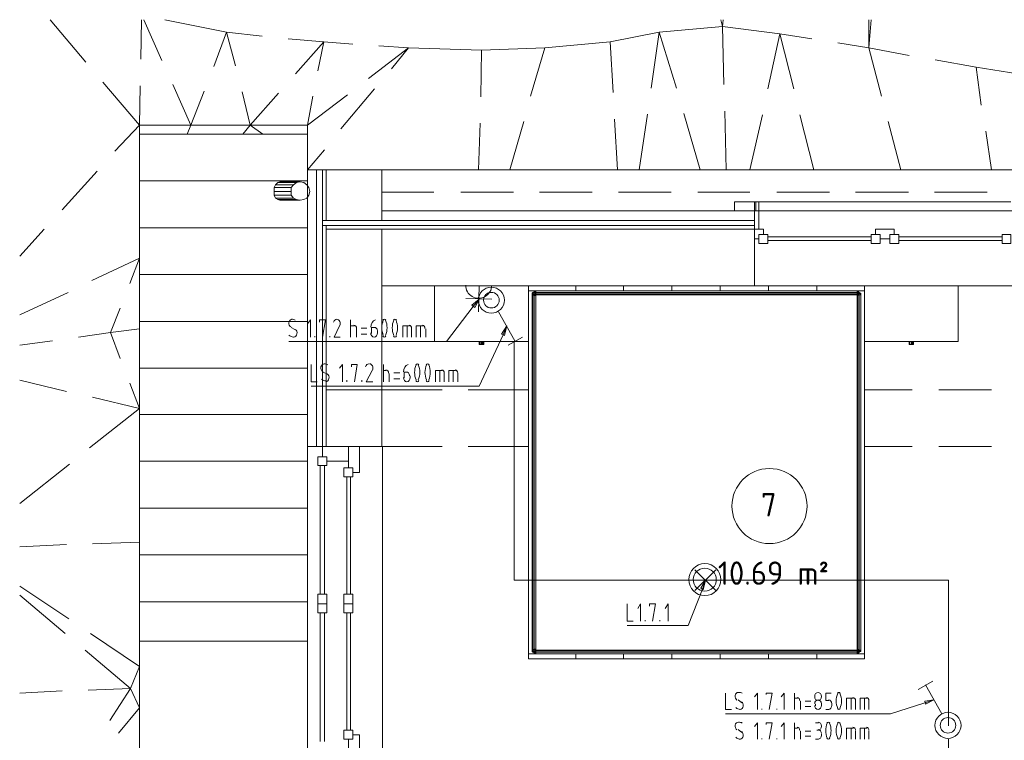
# Model space of a CAD drawing. Header units: millimetres. Extents: x 413 to 305578, y 115 to 38116.
# Tile 88 of 194: x 54326 to 59593, y 15700 to 19557. Entities that reach past the tile are written whole.
import ezdxf

# ---------------------------------------------------------------- set-up
doc = ezdxf.new("R2010")
doc.units = ezdxf.units.MM
for name, color, linetype in [('PDF _0', 1, 'Continuous'), ('PDF _PD-Socket', 1, 'Continuous'), ('PDF _PD-Socket Text', 1, 'Continuous'), ('PDF _Текст', 7, 'Continuous'), ('PDF$_59-60$-$Floor$Plan$-$В_Этаж$01_Сводный$A-AREA-IDEN', 2, 'Continuous')]:
    doc.layers.add(name, color=color, linetype=linetype)
for name, color, linetype, true_color in [('PDF _PD-Lighting', 7, 'Continuous', 0xb80000), ('PDF _PD-Lighting Text', 7, 'Continuous', 0xb80000), ('PDF _PD-Switches', 7, 'Continuous', 0x37dd00), ('PDF$_V$line_ifc_RVT-1-В_Этаж$01_Сводный$A-COLS', 7, 'Continuous', 0xdcdcdc), ('PDF$_V$line_ifc_RVT-1-В_Этаж$01_Сводный$A-DETL-MBND', 7, 'Continuous', 0xbababa), ('PDF$_V$line_ifc_RVT-1-В_Этаж$01_Сводный$A-GENM', 7, 'Continuous', 0xdd6e6e), ('PDF$_V$line_ifc_RVT-1-В_Этаж$01_Сводный$A-GLAZ', 7, 'Continuous', 0xdddd6e), ('PDF$_V$line_ifc_RVT-1-В_Этаж$01_Сводный$A-PART', 7, 'Continuous', 0xdcdcdc), ('PDF$_V$line_ifc_RVT-1-В_Этаж$01_Сводный$A-WALL', 7, 'Continuous', 0xdcdcdc), ('PDF$_V$line_ifc_RVT-1-В_Этаж$01_Сводный$I-FURN', 7, 'Continuous', 0xbababa), ('PDF$_V$line_ifc_RVT-1-В_Этаж$01_Сводный$Q-SPCQ', 7, 'Continuous', 0xbababa), ('PDF$_V$line_ifc_RVT-1-В_Этаж$01_Сводный$S-STRS', 7, 'Continuous', 0xbababa)]:
    doc.layers.add(name, color=color, linetype=linetype, true_color=true_color)
doc.styles.add('PDF GOST Common', font='GOST_Common.ttf')

msp = doc.modelspace()

# ---------------------------------------------------------------- linework, layer by layer
at = {"layer": 'PDF _0', "lineweight": 0}
msp.add_lwpolyline([(56752.6, 18021.3), (56609.4, 17834.3), (56510, 17834.3), (55766.2, 17834.3)], dxfattribs=at)
at = {"layer": 'PDF _0', "color": 82, "lineweight": 0, "true_color": 0x37dd00}
for points in [[(56911.7, 17870.1), (56784.4, 17595.7), (56681, 17595.7), (55885.5, 17595.7)], [(59166.9, 15901.3), (58984, 15841.6), (58884.5, 15841.6), (58101, 15841.6)]]:
    msp.add_lwpolyline(points, dxfattribs=at)
at = {"layer": 'PDF _0', "color": 12, "lineweight": 0, "true_color": 0xb80000}
msp.add_lwpolyline([(57977.7, 16509.8), (57902.1, 16314.9), (57802.7, 16314.9), (57575.9, 16314.9)], dxfattribs=at)
at = {"layer": 'PDF _PD-Lighting', "lineweight": 0}
for points in [[(59294.2, 15778), (59294.2, 16557.6), (57993.6, 16557.6), (56971.4, 16557.6), (56971.4, 17834.3)], [(57937.9, 16501.9), (58049.3, 16613.3)], [(57937.9, 16613.3), (58049.3, 16501.9)]]:
    msp.add_lwpolyline(points, dxfattribs=at)
for radius in [85.5, 61.7]:
    msp.add_circle((57990.6, 16560.2), radius, dxfattribs=at)
at = {"layer": 'PDF _PD-Lighting Text', "lineweight": 0}
msp.add_lwpolyline([(57969.7, 16513.8), (57993.6, 16557.6), (57981.6, 16505.9)], close=True, dxfattribs=at)
for points in [[(57993.6, 16557.6), (57977.7, 16509.8)], [(57575.9, 16430.3), (57575.9, 16338.8), (57607.8, 16338.8)], [(57647.5, 16338.8), (57647.5, 16430.3), (57631.6, 16406.4)], [(57711.2, 16338.8), (57727.1, 16430.3), (57695.3, 16430.3), (57695.3, 16418.4)], [(57794.7, 16338.8), (57794.7, 16430.3), (57778.8, 16406.4)], [(57671.4, 16338.8), (57671.4, 16342.8)], [(57751, 16338.8), (57751, 16342.8)]]:
    msp.add_lwpolyline(points, dxfattribs=at)
at = {"layer": 'PDF _PD-Socket', "lineweight": 0}
for points in [[(56712.8, 18132.6), (56856, 18132.6)], [(56784.4, 18132.6), (56780.5, 17993.4)], [(56712.8, 18065), (56852, 18061)], [(59294.2, 15567.2), (59294.2, 15706.4)]]:
    msp.add_lwpolyline(points, dxfattribs=at)
msp.add_arc((56781.4, 18135.4), 69.6, 179.5264, 359.5264, dxfattribs=at)
at = {"layer": 'PDF _PD-Socket Text', "lineweight": 0}
msp.add_lwpolyline([(56744.7, 18029.2), (56784.4, 18061), (56760.6, 18017.3)], close=True, dxfattribs=at)
for points in [[(56784.4, 18061), (56752.6, 18021.3)], [(55778.1, 17909.9), (55798, 17898)], [(55881.5, 17858.2), (55881.5, 17949.7), (55865.6, 17929.8)], [(55945.2, 17858.2), (55961.1, 17949.7), (55929.3, 17949.7), (55929.3, 17937.7)], [(56036.7, 17917.9), (56008.8, 17858.2), (56040.6, 17858.2)], [(56096.3, 17858.2), (56096.3, 17949.7)], [(56096.3, 17917.9), (56116.2, 17917.9)], [(56183.8, 17905.9), (56152, 17905.9)], [(56223.6, 17909.9), (56207.7, 17909.9), (56207.7, 17878.1)], [(56374.8, 17858.2), (56374.8, 17917.9), (56410.5, 17917.9)], [(56398.6, 17858.2), (56398.6, 17917.9)], [(56446.3, 17858.2), (56446.3, 17917.9), (56482.1, 17917.9)], [(56470.2, 17858.2), (56470.2, 17917.9)], [(55905.4, 17858.2), (55905.4, 17862.2)], [(55985, 17858.2), (55985, 17862.2)], [(56128.2, 17901.9), (56128.2, 17858.2)], [(56152, 17874.1), (56183.8, 17874.1)], [(56239.5, 17878.1), (56239.5, 17890)], [(56422.5, 17901.9), (56422.5, 17858.2)], [(56498.1, 17901.9), (56498.1, 17858.2)], [(58168.6, 15758.1), (58188.5, 15742.2)], [(58272, 15706.4), (58272, 15793.9), (58256.1, 15774)], [(58335.6, 15706.4), (58351.5, 15793.9), (58319.7, 15793.9), (58319.7, 15785.9)], [(58415.2, 15706.4), (58415.2, 15793.9), (58399.3, 15774)], [(58470.9, 15706.4), (58470.9, 15793.9)], [(58470.9, 15766.1), (58486.8, 15766.1)], [(58502.7, 15750.1), (58502.7, 15706.4)], [(58558.4, 15750.1), (58526.6, 15750.1)], [(58582.2, 15793.9), (58598.1, 15793.9)], [(58598.1, 15754.1), (58590.2, 15754.1)], [(58749.3, 15706.4), (58749.3, 15766.1), (58785.1, 15766.1)], [(58773.2, 15706.4), (58773.2, 15766.1)], [(58797, 15750.1), (58797, 15706.4)], [(58820.9, 15706.4), (58820.9, 15766.1), (58856.7, 15766.1)], [(58844.7, 15706.4), (58844.7, 15766.1)], [(58868.6, 15750.1), (58868.6, 15706.4)], [(58295.9, 15706.4), (58295.9, 15710.4)], [(58375.4, 15706.4), (58375.4, 15710.4)], [(58526.6, 15722.3), (58558.4, 15722.3)], [(58598.1, 15706.4), (58582.2, 15706.4)], [(58614.1, 15734.2), (58614.1, 15726.3)]]:
    msp.add_lwpolyline(points, dxfattribs=at)
for centre, radius, start, end in [((55779.9, 17910.4), 43.3, 61.8524, 89.0764), ((56014.5, 17931.8), 26.1, 333.618, 24.0408), ((56372.1, 17907.9), 108.7, 158.1088, 201.8912), ((56182.5, 17907.9), 108.7, 338.1088, 21.8912), ((56427.7, 17907.9), 108.7, 158.1088, 201.8912), ((56238.2, 17907.9), 108.7, 338.1088, 21.8912), ((58170.4, 15754.6), 43.3, 61.8485, 89.0803), ((58746.6, 15752.1), 108.7, 158.1093, 201.8907), ((58557.1, 15752.1), 108.7, 338.1093, 21.8907), ((58802.3, 15752.1), 108.7, 158.1093, 201.8907), ((58612.8, 15752.1), 108.7, 338.1093, 21.8907)]:
    msp.add_arc(centre, radius, start, end, dxfattribs=at)
for points in [[(55766.7, 17936.8), (55764.8, 17927), (55768.6, 17916.8), (55776, 17912.3)], [(55784, 17953.7), (55775.8, 17953.6), (55768.6, 17946.7), (55766.7, 17936.8)], [(56022.9, 17953.7), (56014.8, 17953.7), (56007.7, 17947.2), (56005.5, 17937.7)], [(56038.4, 17942.4), (56035.2, 17949.4), (56029.2, 17953.7), (56022.7, 17953.7)], [(56128.2, 17903.9), (56128.2, 17913.8), (56121.9, 17921.8), (56114.2, 17921.8)], [(56228.7, 17950.9), (56214.5, 17944.8), (56204.7, 17929), (56203.8, 17910.7)], [(56235.4, 17904.7), (56232.4, 17908.6), (56228, 17910.5), (56223.7, 17909.7)], [(56277.3, 17953.7), (56274.2, 17953.7), (56271.2, 17951.6), (56269.3, 17948)], [(56285.3, 17948), (56283.4, 17951.6), (56280.5, 17953.7), (56277.3, 17953.7)], [(56333, 17953.7), (56329.8, 17953.7), (56326.9, 17951.6), (56325, 17948)], [(56341, 17948), (56339.1, 17951.6), (56336.1, 17953.7), (56333, 17953.7)], [(56422.5, 17903.9), (56422.5, 17913.8), (56416.2, 17921.8), (56408.6, 17921.8)], [(56494.1, 17903.9), (56494.1, 17913.8), (56487.8, 17921.8), (56480.2, 17921.8)], [(55766.1, 17868.4), (55773.2, 17862.2), (55781.6, 17858.7), (55790.2, 17858.2)], [(55792.1, 17858.2), (55800.4, 17858.2), (55807.6, 17865.2), (55809.5, 17875)], [(55809.5, 17875), (55811.4, 17884.9), (55807.5, 17895), (55800.2, 17899.6)], [(56203.7, 17880.1), (56203.7, 17868), (56211.7, 17858.2), (56221.6, 17858.2)], [(56221.6, 17858.2), (56231.5, 17858.2), (56239.5, 17868), (56239.5, 17880.1)], [(56239.4, 17889.6), (56240, 17895.1), (56238.5, 17900.7), (56235.4, 17904.7)], [(56269.3, 17863.8), (56271.2, 17860.3), (56274.2, 17858.2), (56277.3, 17858.2)], [(56277.3, 17858.2), (56280.5, 17858.2), (56283.4, 17860.3), (56285.3, 17863.8)], [(56325, 17863.8), (56326.9, 17860.3), (56329.8, 17858.2), (56333, 17858.2)], [(56333, 17858.2), (56336.1, 17858.2), (56339.1, 17860.3), (56341, 17863.8)], [(58153.2, 15781), (58151.2, 15771.2), (58155.1, 15761.1), (58162.5, 15756.5)], [(58170.5, 15797.9), (58162.2, 15797.8), (58155.1, 15790.9), (58153.2, 15781)], [(58195.9, 15723.2), (58197.8, 15733.1), (58194, 15743.2), (58186.6, 15747.8)], [(58498.7, 15752.1), (58498.7, 15762), (58492.5, 15770), (58484.8, 15770)], [(58614.1, 15776), (58614.1, 15788.1), (58606, 15797.9), (58596.2, 15797.9)], [(58596.2, 15754.1), (58606, 15754.1), (58614.1, 15763.9), (58614.1, 15776)], [(58614.1, 15736.2), (58614.1, 15748.3), (58606, 15758.1), (58596.2, 15758.1)], [(58651.8, 15797.9), (58648.7, 15797.9), (58645.7, 15795.8), (58643.9, 15792.2)], [(58659.8, 15792.2), (58658, 15795.8), (58655, 15797.9), (58651.8, 15797.9)], [(58707.5, 15797.9), (58704.4, 15797.9), (58701.4, 15795.8), (58699.5, 15792.2)], [(58715.5, 15792.2), (58713.6, 15795.8), (58710.7, 15797.9), (58707.5, 15797.9)], [(58797, 15752.1), (58797, 15762), (58790.8, 15770), (58783.1, 15770)], [(58868.6, 15752.1), (58868.6, 15762), (58862.4, 15770), (58854.7, 15770)], [(58156.6, 15716.6), (58163.7, 15710.4), (58172, 15706.9), (58180.7, 15706.4)], [(58178.6, 15706.4), (58186.9, 15706.4), (58194, 15713.4), (58195.9, 15723.2)], [(58596.2, 15706.4), (58606, 15706.4), (58614.1, 15716.2), (58614.1, 15728.3)], [(58643.9, 15712), (58645.7, 15708.5), (58648.7, 15706.4), (58651.8, 15706.4)], [(58651.8, 15706.4), (58655, 15706.4), (58658, 15708.5), (58659.8, 15712)], [(58699.5, 15712), (58701.4, 15708.5), (58704.4, 15706.4), (58707.5, 15706.4)], [(58707.5, 15706.4), (58710.7, 15706.4), (58713.6, 15708.5), (58715.5, 15712)]]:
    msp.add_open_spline(points, degree=3, dxfattribs=at)
at = {"layer": 'PDF _PD-Switches', "lineweight": 0}
for points in [[(56887.8, 17993.4), (56975.3, 17838.3)], [(56931.6, 17917.9), (56911.7, 17870.1)], [(56939.6, 17814.4), (57015.1, 17858.2)], [(55885.5, 17711), (55885.5, 17619.5), (55917.3, 17619.5)], [(56052.6, 17619.5), (56052.6, 17711), (56036.7, 17691.1)], [(56116.2, 17619.5), (56132.1, 17711), (56100.3, 17711), (56100.3, 17699.1)], [(56271.3, 17619.5), (56271.3, 17711)], [(55949.2, 17671.3), (55973, 17659.3)], [(56211.7, 17679.2), (56179.9, 17619.5), (56215.7, 17619.5)], [(56271.3, 17679.2), (56287.2, 17679.2)], [(56303.2, 17663.3), (56303.2, 17619.5)], [(56358.8, 17667.3), (56327, 17667.3)], [(56398.6, 17671.3), (56382.7, 17671.3), (56382.7, 17639.4)], [(56414.5, 17639.4), (56414.5, 17651.4)], [(56549.8, 17619.5), (56549.8, 17679.2), (56585.6, 17679.2)], [(56573.6, 17619.5), (56573.6, 17679.2)], [(56597.5, 17663.3), (56597.5, 17619.5)], [(56621.4, 17619.5), (56621.4, 17679.2), (56657.2, 17679.2)], [(56645.2, 17619.5), (56645.2, 17679.2)], [(56669.1, 17663.3), (56669.1, 17619.5)], [(56076.4, 17619.5), (56076.4, 17627.5)], [(56156, 17619.5), (56156, 17627.5)], [(56327, 17635.5), (56358.8, 17635.5)], [(59210.7, 16016.6), (59131.1, 15972.9)], [(59258.4, 15841.6), (59170.9, 15996.7)], [(58101, 15953), (58101, 15865.5), (58132.8, 15865.5)], [(58168.6, 15917.2), (58188.5, 15901.3)], [(58272, 15865.5), (58272, 15953), (58256.1, 15933.1)], [(58335.6, 15865.5), (58351.5, 15953), (58319.7, 15953), (58319.7, 15945)], [(58415.2, 15865.5), (58415.2, 15953), (58399.3, 15933.1)], [(58470.9, 15865.5), (58470.9, 15953)], [(58470.9, 15925.2), (58486.8, 15925.2)], [(58502.7, 15909.2), (58502.7, 15865.5)], [(58558.4, 15909.2), (58526.6, 15909.2)], [(58653.8, 15913.2), (58637.9, 15913.2), (58637.9, 15953), (58665.8, 15953)], [(58749.3, 15865.5), (58749.3, 15925.2), (58785.1, 15925.2)], [(58773.2, 15865.5), (58773.2, 15925.2)], [(58797, 15909.2), (58797, 15865.5)], [(58820.9, 15865.5), (58820.9, 15925.2), (58856.7, 15925.2)], [(58844.7, 15865.5), (58844.7, 15925.2)], [(58868.6, 15909.2), (58868.6, 15865.5)], [(59214.7, 15917.2), (59166.9, 15901.3)], [(58295.9, 15865.5), (58295.9, 15869.5)], [(58375.4, 15865.5), (58375.4, 15869.5)], [(58526.6, 15881.4), (58558.4, 15881.4)], [(58582.2, 15885.4), (58582.2, 15893.3)], [(58614.1, 15893.3), (58614.1, 15885.4)], [(58637.9, 15865.5), (58653.8, 15865.5)], [(58669.7, 15885.4), (58669.7, 15893.3)]]:
    msp.add_lwpolyline(points, dxfattribs=at)
for points in [[(56903.8, 17874.1), (56931.6, 17917.9), (56919.7, 17866.1)], [(59166.9, 15909.2), (59214.7, 15917.2), (59170.9, 15893.3)]]:
    msp.add_lwpolyline(points, close=True, dxfattribs=at)
for centre, radius in [((56849, 18055.8), 69.6), ((56849, 18055.8), 41.8), ((59291.3, 15780.6), 69.6), ((59291.3, 15780.6), 41.8)]:
    msp.add_circle(centre, radius, dxfattribs=at)
for centre, radius, start, end in [((55954.9, 17671.7), 43.3, 61.8524, 89.0764), ((56189.5, 17693.1), 26.1, 333.618, 24.0408), ((56547.1, 17669.3), 108.7, 158.1088, 201.8912), ((56357.6, 17669.3), 108.7, 338.1088, 21.8912), ((56602.8, 17669.3), 108.7, 158.1088, 201.8912), ((56413.2, 17669.3), 108.7, 338.1088, 21.8912), ((58170.4, 15913.7), 43.3, 61.8485, 89.0803), ((58802.3, 15911.2), 108.7, 158.1093, 201.8907), ((58612.8, 15911.2), 108.7, 338.1093, 21.8907)]:
    msp.add_arc(centre, radius, start, end, dxfattribs=at)
for points in [[(55937.7, 17698.2), (55935.8, 17688.3), (55939.7, 17678.2), (55947, 17673.6)], [(55955.1, 17715), (55946.8, 17715), (55939.6, 17708), (55937.7, 17698.2)], [(56193.9, 17715), (56185.9, 17715.1), (56178.7, 17708.6), (56176.5, 17699.1)], [(56213.4, 17703.8), (56210.2, 17710.7), (56204.2, 17715), (56197.7, 17715)], [(56403.7, 17712.3), (56389.5, 17706.1), (56379.7, 17690.3), (56378.8, 17672.1)], [(56452.3, 17715), (56449.2, 17715), (56446.2, 17712.9), (56444.3, 17709.4)], [(56460.3, 17709.4), (56458.4, 17712.9), (56455.5, 17715), (56452.3, 17715)], [(56508, 17715), (56504.8, 17715), (56501.9, 17712.9), (56500, 17709.4)], [(56516, 17709.4), (56514.1, 17712.9), (56511.1, 17715), (56508, 17715)], [(55980.5, 17636.4), (55982.4, 17646.2), (55978.6, 17656.4), (55971.2, 17660.9)], [(56299.2, 17665.3), (56299.2, 17675.2), (56292.9, 17683.2), (56285.3, 17683.2)], [(56406.5, 17666), (56403.4, 17670), (56399.1, 17671.8), (56394.7, 17671.1)], [(56410.4, 17650.9), (56411, 17656.5), (56409.5, 17662.1), (56406.5, 17666)], [(56597.5, 17665.3), (56597.5, 17675.2), (56591.3, 17683.2), (56583.6, 17683.2)], [(56669.1, 17665.3), (56669.1, 17675.2), (56662.9, 17683.2), (56655.2, 17683.2)], [(55941.1, 17633.7), (55948.2, 17627.5), (55956.6, 17624), (55965.2, 17623.6)], [(55963.2, 17619.5), (55971.4, 17619.6), (55978.6, 17626.5), (55980.5, 17636.4)], [(56378.7, 17641.4), (56378.7, 17629.3), (56386.7, 17619.5), (56396.6, 17619.5)], [(56396.6, 17619.5), (56406.5, 17619.5), (56414.5, 17629.3), (56414.5, 17641.4)], [(56444.3, 17625.2), (56446.2, 17621.6), (56449.2, 17619.5), (56452.3, 17619.5)], [(56452.3, 17619.5), (56455.5, 17619.5), (56458.4, 17621.6), (56460.3, 17625.2)], [(56500, 17625.2), (56501.9, 17621.6), (56504.8, 17619.5), (56508, 17619.5)], [(56508, 17619.5), (56511.1, 17619.5), (56514.1, 17621.6), (56516, 17625.2)], [(58170.5, 15957), (58162.2, 15956.9), (58155.1, 15950), (58153.2, 15940.1)], [(58596.2, 15957), (58586.3, 15957), (58578.3, 15947.2), (58578.3, 15935.1)], [(58614.1, 15935.1), (58614.1, 15947.2), (58606, 15957), (58596.2, 15957)], [(58707.5, 15957), (58704.4, 15957), (58701.4, 15954.9), (58699.5, 15951.3)], [(58715.5, 15951.3), (58713.6, 15954.9), (58710.7, 15957), (58707.5, 15957)], [(58153.2, 15940.1), (58151.2, 15930.3), (58155.1, 15920.2), (58162.5, 15915.6)], [(58195.9, 15882.3), (58197.8, 15892.2), (58194, 15902.3), (58186.6, 15906.9)], [(58498.7, 15911.2), (58498.7, 15921.1), (58492.5, 15929.1), (58484.8, 15929.1)], [(58578.3, 15935.1), (58578.3, 15923), (58586.3, 15913.2), (58596.2, 15913.2)], [(58596.2, 15917.2), (58586.3, 15917.2), (58578.3, 15907.4), (58578.3, 15895.3)], [(58596.2, 15913.2), (58606, 15913.2), (58614.1, 15923), (58614.1, 15935.1)], [(58614.1, 15895.3), (58614.1, 15907.4), (58606, 15917.2), (58596.2, 15917.2)], [(58669.7, 15895.3), (58669.7, 15907.4), (58661.7, 15917.2), (58651.8, 15917.2)], [(58797, 15911.2), (58797, 15921.1), (58790.8, 15929.1), (58783.1, 15929.1)], [(58868.6, 15911.2), (58868.6, 15921.1), (58862.4, 15929.1), (58854.7, 15929.1)], [(58156.6, 15875.7), (58163.7, 15869.5), (58172, 15866), (58180.7, 15865.5)], [(58178.6, 15865.5), (58186.9, 15865.5), (58194, 15872.5), (58195.9, 15882.3)], [(58578.3, 15887.4), (58578.3, 15875.3), (58586.3, 15865.5), (58596.2, 15865.5)], [(58596.2, 15865.5), (58606, 15865.5), (58614.1, 15875.3), (58614.1, 15887.4)], [(58651.8, 15865.5), (58661.7, 15865.5), (58669.7, 15875.3), (58669.7, 15887.4)], [(58699.5, 15871.1), (58701.4, 15867.6), (58704.4, 15865.5), (58707.5, 15865.5)], [(58707.5, 15865.5), (58710.7, 15865.5), (58713.6, 15867.6), (58715.5, 15871.1)]]:
    msp.add_open_spline(points, degree=3, dxfattribs=at)
at = {"layer": 'PDF$_59-60$-$Floor$Plan$-$В_Этаж$01_Сводный$A-AREA-IDEN', "lineweight": 0}
msp.add_circle((58336.6, 16954), 200.9, dxfattribs=at)
at = {"layer": 'PDF$_V$line_ifc_RVT-1-В_Этаж$01_Сводный$A-COLS', "lineweight": 0}
for points in [[(56263.4, 18753.1), (55965.1, 18753.1), (55965.1, 18482.7), (56263.4, 18482.7)], [(56263.4, 17575.8), (55965.1, 17575.8), (55965.1, 17273.5), (56263.4, 17273.5)]]:
    msp.add_lwpolyline(points, close=True, dxfattribs=at)
at = {"layer": 'PDF$_V$line_ifc_RVT-1-В_Этаж$01_Сводный$A-DETL-MBND', "lineweight": 0}
for points in [[(54680.4, 19329.9), (54489.4, 19556.6)], [(54978.7, 19556.6), (54974.7, 19345.8)], [(55086.1, 19337.8), (54990.6, 19556.6)], [(55623, 19469.1), (55432.1, 19488.9), (55102, 19556.6)], [(58077.1, 19556.6), (58085.1, 19520.8), (57747, 19488.9), (57838.5, 19190.6)], [(58089, 19556.6), (58085.1, 19520.8)], [(58880.5, 19556.6), (58868.6, 19405.4), (58701.6, 19433.3)], [(58868.6, 19405.4), (58868.6, 19556.6)], [(55479.8, 19310), (55432.1, 19488.9), (55364.5, 19306)], [(57500.4, 19166.8), (57484.5, 19437.2), (57747, 19488.9), (57703.2, 19190.6)], [(58093, 19210.5), (58085.1, 19520.8), (58391.3, 19481), (58327.7, 19186.7)], [(55762.2, 19453.2), (55953.1, 19437.2), (55802, 19266.2)], [(56108.3, 19425.3), (55953.1, 19437.2), (55921.3, 19282.1)], [(57484.5, 19437.2), (57134.4, 19405.4), (57058.9, 19146.9)], [(58562.4, 19453.2), (58391.3, 19481), (58466.9, 19186.7)], [(56247.5, 19417.4), (56406.6, 19405.4), (56191.8, 19242.3)], [(56796.4, 19393.5), (56406.6, 19405.4), (56315.1, 19294.1)], [(57134.4, 19405.4), (56796.4, 19393.5), (56792.4, 19142.9)], [(59083.4, 19365.6), (58868.6, 19405.4), (58936.2, 19146.9)], [(59441.4, 19302), (59222.6, 19341.8)], [(59664.1, 19266.2), (59441.4, 19302), (59469.2, 19099.2)], [(55221.3, 18944), (55241.2, 18991.8), (54966.7, 18991.8), (54771.8, 19222.5)], [(54970.7, 19202.6), (54966.7, 18991.8)], [(55145.7, 19210.5), (55241.2, 18991.8), (55559.4, 18991.8), (55519.6, 18944)], [(55312.8, 19174.7), (55241.2, 18991.8)], [(55710.5, 19162.8), (55559.4, 18991.8), (55515.6, 19170.8)], [(56223.6, 19186.7), (56044.6, 18971.9)], [(55893.5, 19146.9), (55865.6, 18991.8), (55559.4, 18991.8), (55627, 18944)], [(56080.4, 19154.8), (55865.6, 18991.8), (55865.6, 18944)], [(58097, 19067.3), (58104.9, 18753.1)], [(57023.1, 19011.7), (56947.5, 18753.1)], [(57508.3, 19023.6), (57524.2, 18753.1)], [(57683.3, 19051.4), (57639.6, 18753.1)], [(57878.2, 19055.4), (57965.7, 18753.1)], [(58299.8, 19047.5), (58232.2, 18753.1)], [(58498.7, 19047.5), (58574.3, 18753.1)], [(58972, 19011.7), (59039.6, 18753.1)], [(54966.7, 18944), (54966.7, 18991.8), (54835.5, 18852.6)], [(56788.4, 19003.7), (56780.5, 18753.1)], [(59493.1, 18959.9), (59524.9, 18753.1)], [(55133.8, 18944), (54966.7, 18944), (54966.7, 18693.5), (54966.7, 18442.9), (54966.7, 18192.3), (54966.7, 17941.7), (54966.7, 17691.1), (54966.7, 17607.6), (54966.7, 17444.5), (54966.7, 17317.3), (54966.7, 17194), (55133.8, 17194)], [(55555.4, 18944), (55273, 18944)], [(55957.1, 18860.5), (55865.6, 18753.1), (55865.6, 18944), (55698.6, 18944)], [(60344.2, 18753.1), (60049.9, 18753.1), (59874.9, 18753.1), (59524.9, 18753.1), (59326, 18753.1), (59039.6, 18753.1), (58785.1, 18753.1), (58574.3, 18753.1), (58232.2, 18753.1), (58104.9, 18753.1), (57965.7, 18753.1), (57639.6, 18753.1), (57524.2, 18753.1), (57365.1, 18753.1), (56947.5, 18753.1), (56780.5, 18753.1), (56589.5, 18753.1), (56263.4, 18753.1)], [(54740, 18745.2), (54553.1, 18538.3)], [(55133.8, 18693.5), (54966.7, 18693.5)], [(55555.4, 18693.5), (55273, 18693.5)], [(55865.6, 18693.5), (55698.6, 18693.5)], [(54457.6, 18434.9), (54326.4, 18291.7)], [(55133.8, 18442.9), (54966.7, 18442.9)], [(55555.4, 18442.9), (55273, 18442.9)], [(55865.6, 18442.9), (55698.6, 18442.9)], [(54712.2, 18160.5), (54966.7, 18279.8), (54915, 18144.6)], [(55133.8, 18192.3), (54966.7, 18192.3)], [(55555.4, 18192.3), (55273, 18192.3)], [(55865.6, 18192.3), (55698.6, 18192.3)], [(54326.4, 17977.5), (54584.9, 18096.8)], [(54863.3, 18013.3), (54811.6, 17882.1), (54966.7, 17901.9)], [(55133.8, 17941.7), (54966.7, 17941.7)], [(55555.4, 17941.7), (55273, 17941.7)], [(55865.6, 17941.7), (55698.6, 17941.7)], [(54640.6, 17858.2), (54811.6, 17882.1), (54863.3, 17742.8)], [(54326.4, 17814.4), (54501.4, 17838.3)], [(55133.8, 17691.1), (54966.7, 17691.1)], [(55555.4, 17691.1), (55273, 17691.1)], [(55865.6, 17691.1), (55698.6, 17691.1)], [(54326.4, 17627.5), (54576.9, 17567.8)], [(54915, 17611.6), (54966.7, 17476.4), (54700.2, 17265.6)], [(56263.4, 17575.8), (56585.6, 17575.8)], [(56724.8, 17575.8), (57046.9, 17575.8)], [(58844.7, 17575.8), (59099.3, 17575.8)], [(59242.5, 17575.8), (59524.9, 17575.8)], [(54716.2, 17536), (54966.7, 17476.4)], [(55133.8, 17444.5), (54966.7, 17444.5)], [(55555.4, 17444.5), (55273, 17444.5)], [(55865.6, 17444.5), (55698.6, 17444.5)], [(56585.6, 17273.5), (56267.4, 17273.5)], [(57046.9, 17273.5), (56724.8, 17273.5)], [(59099.3, 17273.5), (58844.7, 17273.5)], [(59524.9, 17273.5), (59242.5, 17273.5)], [(54592.9, 17178.1), (54326.4, 16967.2)], [(54966.7, 17194), (54966.7, 17094.5), (54966.7, 16943.4), (54966.7, 16871.8), (54966.7, 16692.8), (54966.7, 16625.2), (54966.7, 16442.2), (54966.7, 16358.7), (54966.7, 16231.4), (55133.8, 16231.4)], [(55555.4, 17194), (55273, 17194)], [(55865.6, 17194), (55698.6, 17194)], [(55133.8, 16943.4), (54966.7, 16943.4)], [(55555.4, 16943.4), (55273, 16943.4)], [(55865.6, 16943.4), (55698.6, 16943.4)], [(54576.9, 16748.5), (54326.4, 16736.6)], [(54966.7, 16760.4), (54716.2, 16752.5)], [(55133.8, 16692.8), (54966.7, 16692.8)], [(55555.4, 16692.8), (55273, 16692.8)], [(55865.6, 16692.8), (55698.6, 16692.8)], [(54326.4, 16525.7), (54588.9, 16350.7)], [(54326.4, 16478), (54569, 16271.2)], [(55133.8, 16442.2), (54966.7, 16442.2)], [(55555.4, 16442.2), (55273, 16442.2)], [(55865.6, 16442.2), (55698.6, 16442.2)], [(54704.2, 16271.2), (54966.7, 16096.2), (54919, 15976.9), (54966.7, 15873.4), (54855.4, 15738.2)], [(54966.7, 16231.4), (54966.7, 16096.2), (54966.7, 15980.8), (54966.7, 15873.4), (54966.7, 15595)], [(55273, 16231.4), (55555.4, 16231.4)], [(55698.6, 16231.4), (55865.6, 16231.4)], [(54676.4, 16183.7), (54919, 15976.9), (54807.6, 15805.8)], [(54326.4, 15953), (54553.1, 15964.9)], [(54692.3, 15968.9), (54919, 15976.9)]]:
    msp.add_lwpolyline(points, dxfattribs=at)
for points in [[(56263.4, 18633.8), (56541.8, 18633.8)], [(56685, 18633.8), (56967.4, 18633.8)], [(57106.6, 18633.8), (57389, 18633.8)], [(57528.2, 18633.8), (57810.6, 18633.8)], [(57953.8, 18633.8), (58232.2, 18633.8)], [(58375.4, 18633.8), (58657.8, 18633.8)], [(58797, 18633.8), (59079.4, 18633.8)], [(59218.6, 18633.8), (59501, 18633.8)], [(56585.6, 17575.8), (56263.4, 17575.8)], [(57046.9, 17575.8), (56724.8, 17575.8)], [(59099.3, 17575.8), (58844.7, 17575.8)], [(59524.9, 17575.8), (59242.5, 17575.8)], [(56267.4, 17273.5), (56585.6, 17273.5)], [(56724.8, 17273.5), (57046.9, 17273.5)], [(58844.7, 17273.5), (59099.3, 17273.5)], [(59242.5, 17273.5), (59524.9, 17273.5)]]:
    msp.add_lwpolyline(points, close=True, dxfattribs=at)
at = {"layer": 'PDF$_V$line_ifc_RVT-1-В_Этаж$01_Сводный$A-GENM', "lineweight": 0}
for points in [[(58264, 18582.1), (58148.7, 18582.1), (58148.7, 18534.4), (58264, 18534.4)], [(58256.1, 18534.4), (58256.1, 18434.9), (58256.1, 18132.6), (59652.2, 18132.6), (59652.2, 18434.9), (59652.2, 18534.4)], [(56267.4, 17273.5), (56144.1, 17273.5), (55865.6, 17273.5), (55865.6, 15591), (56144.1, 15591), (56267.4, 15591)]]:
    msp.add_lwpolyline(points, close=True, dxfattribs=at)
at = {"layer": 'PDF$_V$line_ifc_RVT-1-В_Этаж$01_Сводный$A-GLAZ', "lineweight": 0}
for points in [[(58280, 18582.1), (58256.1, 18582.1), (58256.1, 18534.4), (58280, 18534.4)], [(58256.1, 18534.4), (58256.1, 18434.9), (58280, 18434.9), (58280, 18534.4)], [(58280, 18383.2), (58280, 18407.1), (58303.8, 18407.1), (58303.8, 18434.9), (58256.1, 18434.9), (58256.1, 18383.2)], [(58904.4, 18407.1), (58928.3, 18407.1), (58928.3, 18383.2), (58980, 18383.2), (58980, 18407.1), (59003.8, 18407.1), (59003.8, 18434.9), (58904.4, 18434.9)], [(58327.7, 18407.1), (58280, 18407.1), (58280, 18359.4), (58327.7, 18359.4)], [(58928.3, 18407.1), (58880.5, 18407.1), (58880.5, 18359.4), (58928.3, 18359.4)], [(59027.7, 18407.1), (58980, 18407.1), (58980, 18359.4), (59027.7, 18359.4)], [(59628.3, 18407.1), (59580.6, 18407.1), (59580.6, 18359.4), (59628.3, 18359.4)], [(55945.2, 17273.5), (55945.2, 17217.8), (55969.1, 17217.8), (55969.1, 17194), (56084.4, 17194), (56084.4, 17273.5)], [(56084.4, 17273.5), (56084.4, 17158.2), (56108.3, 17158.2), (56108.3, 17134.3), (56144.1, 17134.3), (56144.1, 17273.5)], [(55921.3, 17170.1), (55969.1, 17170.1), (55969.1, 17217.8), (55921.3, 17217.8)], [(56060.5, 17110.4), (56108.3, 17110.4), (56108.3, 17158.2), (56060.5, 17158.2)], [(55969.1, 16482), (55921.3, 16482), (55921.3, 16430.3), (55969.1, 16430.3)], [(56108.3, 16482), (56060.5, 16482), (56060.5, 16430.3), (56108.3, 16430.3)], [(55921.3, 16382.6), (55969.1, 16382.6), (55969.1, 16430.3), (55921.3, 16430.3)], [(56060.5, 16382.6), (56108.3, 16382.6), (56108.3, 16430.3), (56060.5, 16430.3)], [(56108.3, 15754.1), (56060.5, 15754.1), (56060.5, 15706.4), (56108.3, 15706.4)], [(56144.1, 15730.3), (56108.3, 15730.3), (56108.3, 15706.4), (56084.4, 15706.4), (56084.4, 15591), (56144.1, 15591)]]:
    msp.add_lwpolyline(points, close=True, dxfattribs=at)
at = {"layer": 'PDF$_V$line_ifc_RVT-1-В_Этаж$01_Сводный$A-GLAZ', "color": 9, "lineweight": 0, "true_color": 0xbababa}
for points in [[(58280, 18582.1), (59628.3, 18582.1)], [(58880.5, 18395.2), (58327.7, 18395.2)], [(59580.6, 18395.2), (59027.7, 18395.2)], [(58327.7, 18375.3), (58880.5, 18375.3)], [(59027.7, 18375.3), (59580.6, 18375.3)], [(55933.3, 17170.1), (55933.3, 16482)], [(55957.1, 16482), (55957.1, 17170.1)], [(56076.4, 17110.4), (56076.4, 16482)], [(56096.3, 16482), (56096.3, 17110.4)], [(55933.3, 16382.6), (55933.3, 15694.5)], [(55957.1, 15694.5), (55957.1, 16382.6)], [(56076.4, 16382.6), (56076.4, 15754.1)], [(56096.3, 15754.1), (56096.3, 16382.6)]]:
    msp.add_lwpolyline(points, dxfattribs=at)
at = {"layer": 'PDF$_V$line_ifc_RVT-1-В_Этаж$01_Сводный$A-PART', "lineweight": 0}
for points in [[(55913.4, 17273.5), (55913.4, 18753.1), (55865.6, 18753.1), (55865.6, 17273.5)], [(55945.2, 17273.5), (55945.2, 18753.1), (55913.4, 18753.1), (55913.4, 17273.5)], [(55945.2, 18753.1), (55945.2, 18482.7), (55965.1, 18482.7), (55965.1, 18753.1)], [(56263.4, 18482.7), (58256.1, 18482.7), (58256.1, 18534.4), (56263.4, 18534.4)], [(55945.2, 18454.8), (58256.1, 18454.8), (58256.1, 18482.7), (55945.2, 18482.7)], [(55965.1, 17273.5), (55965.1, 18454.8), (55945.2, 18454.8), (55945.2, 17273.5)], [(55965.1, 18434.9), (58256.1, 18434.9), (58256.1, 18454.8), (55965.1, 18454.8)], [(55965.1, 17575.8), (56263.4, 17575.8), (56263.4, 18434.9), (55965.1, 18434.9)], [(56263.4, 18132.6), (58256.1, 18132.6), (58256.1, 18434.9), (56263.4, 18434.9)]]:
    msp.add_lwpolyline(points, close=True, dxfattribs=at)
at = {"layer": 'PDF$_V$line_ifc_RVT-1-В_Этаж$01_Сводный$A-WALL', "lineweight": 0}
for points in [[(55913.4, 17273.5), (55913.4, 18753.1), (55865.6, 18753.1), (55865.6, 17273.5)], [(55945.2, 17273.5), (55945.2, 18753.1), (55913.4, 18753.1), (55913.4, 17273.5)], [(55945.2, 18753.1), (55945.2, 18482.7), (55965.1, 18482.7), (55965.1, 18753.1)], [(56263.4, 18482.7), (58256.1, 18482.7), (58256.1, 18534.4), (56263.4, 18534.4)], [(55945.2, 18454.8), (58256.1, 18454.8), (58256.1, 18482.7), (55945.2, 18482.7)], [(55965.1, 17273.5), (55965.1, 18454.8), (55945.2, 18454.8), (55945.2, 17273.5)], [(55965.1, 18434.9), (58256.1, 18434.9), (58256.1, 18454.8), (55965.1, 18454.8)], [(55965.1, 17575.8), (56263.4, 17575.8), (56263.4, 18434.9), (55965.1, 18434.9)], [(56263.4, 18132.6), (58256.1, 18132.6), (58256.1, 18434.9), (56263.4, 18434.9)]]:
    msp.add_lwpolyline(points, close=True, dxfattribs=at)
at = {"layer": 'PDF$_V$line_ifc_RVT-1-В_Этаж$01_Сводный$I-FURN', "lineweight": 0}
for points in [[(57046.9, 18132.6), (57046.9, 17834.3), (56545.8, 17834.3), (56545.8, 18132.6)], [(59345.9, 18132.6), (59345.9, 17834.3), (58844.7, 17834.3), (58844.7, 18132.6)], [(57066.8, 16183.7), (57066.8, 18084.9), (57066.8, 18092.9), (57070.8, 18096.8), (57078.8, 18100.8)], [(58805, 16183.7), (58805, 16179.7), (58809, 16171.8), (58805, 16171.8), (58805, 16163.8), (58812.9, 16167.8), (58805, 16163.8), (57086.7, 16163.8), (57078.8, 16167.8), (57070.8, 16171.8), (57066.8, 16175.7), (57066.8, 16183.7), (57066.8, 16175.7), (57070.8, 16179.7), (57074.8, 16175.7), (57082.7, 16179.7), (57078.8, 16183.7), (57070.8, 16179.7), (57070.8, 16183.7), (57078.8, 16187.7), (57078.8, 18080.9), (57086.7, 18080.9), (57086.7, 18084.9), (57078.8, 18084.9), (57082.7, 18088.9), (57074.8, 18092.9), (57078.8, 18096.8), (57078.8, 18100.8), (57070.8, 18096.8), (57066.8, 18092.9), (57066.8, 18084.9), (57070.8, 18084.9), (57070.8, 16183.7), (57066.8, 16183.7), (57066.8, 18084.9)], [(57070.8, 18096.8), (57074.8, 18092.9), (57070.8, 18088.9), (57078.8, 18084.9), (57078.8, 18080.9), (57070.8, 18084.9), (57070.8, 18088.9), (57066.8, 18092.9)], [(57066.8, 18092.9), (57066.8, 18092.9)], [(57066.8, 18084.9), (57066.8, 18084.9)], [(57070.8, 18096.8), (57070.8, 18096.8)], [(57078.8, 18100.8), (57086.7, 18104.8)], [(57078.8, 18100.8), (57086.7, 18104.8)], [(58805, 18084.9), (58805, 18080.9), (58809, 18080.9), (58809, 16187.7), (58816.9, 16183.7), (58816.9, 16179.7), (58820.9, 16175.7), (58816.9, 16171.8), (58812.9, 16167.8), (58816.9, 16171.8), (58824.9, 16175.7), (58824.9, 16183.7), (58824.9, 18084.9), (58824.9, 18092.9), (58816.9, 18096.8), (58812.9, 18100.8), (58805, 18104.8), (57086.7, 18104.8), (57086.7, 18096.8), (57086.7, 18088.9), (57082.7, 18088.9), (57078.8, 18096.8), (57086.7, 18096.8), (58805, 18096.8), (58805, 18104.8), (58812.9, 18100.8), (58816.9, 18096.8), (58820.9, 18092.9), (58824.9, 18092.9)], [(57078.8, 18100.8), (57078.8, 18100.8)], [(57086.7, 16187.7), (57086.7, 16183.7), (57078.8, 16183.7), (57078.8, 16187.7), (57086.7, 16187.7), (57086.7, 18080.9)], [(57082.7, 18088.9), (57082.7, 18088.9)], [(57086.7, 18104.8), (57086.7, 18104.8)], [(57086.7, 18084.9), (57086.7, 18084.9)], [(57086.7, 18084.9), (57086.7, 18084.9)], [(58801, 18084.9), (58805, 18088.9), (58805, 18096.8), (58809, 18096.8), (58812.9, 18100.8)], [(58805, 18104.8), (58805, 18104.8)], [(58824.9, 16175.7), (58820.9, 16175.7), (58824.9, 16183.7), (58824.9, 18084.9), (58820.9, 18092.9), (58816.9, 18088.9), (58812.9, 18092.9), (58809, 18088.9), (58805, 18088.9), (58809, 18096.8), (58812.9, 18092.9), (58816.9, 18096.8)], [(58824.9, 16183.7), (58816.9, 16183.7), (58816.9, 18084.9), (58809, 18080.9), (58809, 18084.9), (58809, 18088.9), (58805, 18084.9), (58809, 18084.9), (58816.9, 18088.9), (58816.9, 18084.9), (58824.9, 18084.9)], [(58805, 18088.9), (58805, 18088.9)], [(58805, 18084.9), (58805, 18084.9)], [(58805, 18080.9), (58805, 16187.7), (58809, 16187.7), (58809, 16183.7), (58816.9, 16179.7), (58812.9, 16175.7), (58816.9, 16171.8)], [(58812.9, 18100.8), (58812.9, 18100.8)], [(58816.9, 18096.8), (58816.9, 18096.8)], [(58824.9, 18084.9), (58824.9, 18084.9)], [(56784.4, 17818.4), (56788.4, 17818.4), (56788.4, 17834.3)], [(56784.4, 17818.4), (56784.4, 17818.4)], [(56788.4, 17818.4), (56796.4, 17818.4), (56796.4, 17834.3)], [(56796.4, 17818.4), (56800.3, 17818.4), (56800.3, 17834.3)], [(56800.3, 17818.4), (56804.3, 17818.4), (56804.3, 17834.3)], [(56804.3, 17818.4), (56808.3, 17818.4), (56808.3, 17834.3)], [(57046.9, 17834.3), (57046.9, 16163.8), (57301.5, 16163.8), (57301.5, 16136), (57556.1, 16136), (57814.6, 16136), (58073.1, 16136), (58331.7, 16136), (58590.2, 16136), (58331.7, 16136), (58073.1, 16136), (57814.6, 16136), (57556.1, 16136), (57301.5, 16136), (57046.9, 16136), (57046.9, 16163.8), (57046.9, 16136), (57301.5, 16136), (57301.5, 16163.8), (57556.1, 16163.8), (57556.1, 16136), (57556.1, 16163.8), (57814.6, 16163.8), (57814.6, 16136), (57814.6, 16163.8), (58073.1, 16163.8), (58073.1, 16136), (58073.1, 16163.8), (58331.7, 16163.8), (58331.7, 16136), (58331.7, 16163.8), (58073.1, 16163.8), (57814.6, 16163.8), (57556.1, 16163.8), (57301.5, 16163.8), (57046.9, 16163.8)], [(58844.7, 17834.3), (58844.7, 16163.8), (58590.2, 16163.8), (58590.2, 16136), (58590.2, 16163.8), (58844.7, 16163.8), (58844.7, 16136), (58844.7, 16163.8)], [(59083.4, 17818.4), (59087.4, 17818.4), (59087.4, 17834.3)], [(59083.4, 17818.4), (59083.4, 17818.4)], [(59087.4, 17818.4), (59095.3, 17818.4), (59095.3, 17834.3)], [(59095.3, 17818.4), (59099.3, 17818.4), (59099.3, 17834.3)], [(59099.3, 17818.4), (59103.3, 17818.4), (59103.3, 17834.3)], [(59103.3, 17818.4), (59107.3, 17818.4), (59107.3, 17834.3)], [(57066.8, 16183.7), (57066.8, 16183.7)], [(57078.8, 16167.8), (57070.8, 16171.8), (57066.8, 16175.7)], [(57066.8, 16175.7), (57066.8, 16175.7)], [(58801, 16183.7), (57086.7, 16183.7), (57086.7, 16179.7), (57082.7, 16179.7), (57078.8, 16171.8), (57074.8, 16175.7), (57070.8, 16171.8)], [(57070.8, 16171.8), (57070.8, 16171.8)], [(57078.8, 16167.8), (57078.8, 16167.8)], [(57082.7, 16179.7), (57082.7, 16179.7)], [(57086.7, 16183.7), (57086.7, 16183.7)], [(58805, 16187.7), (58805, 16183.7), (58809, 16183.7), (58809, 16179.7), (58812.9, 16175.7), (58809, 16171.8), (58812.9, 16167.8)], [(58805, 16183.7), (58805, 16183.7)], [(58805, 16179.7), (58805, 16179.7)], [(58812.9, 16167.8), (58812.9, 16167.8)], [(58816.9, 16171.8), (58816.9, 16171.8)], [(58824.9, 16183.7), (58824.9, 16183.7)], [(57086.7, 16163.8), (57086.7, 16163.8)], [(58805, 16163.8), (58805, 16163.8)]]:
    msp.add_lwpolyline(points, dxfattribs=at)
for points in [[(58844.7, 18104.8), (58590.2, 18104.8), (58331.7, 18104.8), (58073.1, 18104.8), (57814.6, 18104.8), (57556.1, 18104.8), (57301.5, 18104.8), (57046.9, 18104.8), (57301.5, 18104.8), (57301.5, 18132.6), (57301.5, 18104.8), (57556.1, 18104.8), (57556.1, 18132.6), (57556.1, 18104.8), (57814.6, 18104.8), (57814.6, 18132.6), (57814.6, 18104.8), (58073.1, 18104.8), (58073.1, 18132.6), (58073.1, 18104.8), (58331.7, 18104.8), (58331.7, 18132.6), (58331.7, 18104.8), (58590.2, 18104.8), (58590.2, 18132.6), (58590.2, 18104.8)], [(57082.7, 18088.9), (57086.7, 18084.9)], [(58801, 18084.9), (58805, 18084.9), (58805, 18088.9), (57086.7, 18088.9), (57086.7, 18084.9)], [(56784.4, 17834.3), (56784.4, 17818.4)], [(59083.4, 17834.3), (59083.4, 17818.4)], [(57086.7, 16163.8), (57086.7, 16171.8), (57086.7, 16179.7), (58805, 16179.7), (58805, 16171.8), (57086.7, 16171.8), (57078.8, 16171.8), (57078.8, 16167.8)], [(57082.7, 16179.7), (57086.7, 16183.7)], [(58809, 16179.7), (58805, 16183.7), (58801, 16183.7), (58805, 16179.7)], [(58590.2, 16163.8), (58331.7, 16163.8)], [(58844.7, 16136), (58590.2, 16136)]]:
    msp.add_lwpolyline(points, close=True, dxfattribs=at)
at = {"layer": 'PDF$_V$line_ifc_RVT-1-В_Этаж$01_Сводный$Q-SPCQ', "lineweight": 0}
for points in [[(55790.1, 18673.6), (55694.6, 18673.6), (55686.7, 18657.7)], [(55778.1, 18657.7), (55686.7, 18657.7), (55686.7, 18637.8)], [(55806, 18685.5), (55706.5, 18685.5), (55694.6, 18673.6)], [(55706.5, 18685.5), (55718.5, 18689.5), (55825.9, 18689.5)], [(55778.1, 18637.8), (55686.7, 18637.8), (55686.7, 18617.9)], [(55778.1, 18617.9), (55686.7, 18617.9), (55694.6, 18602)], [(55790.1, 18602), (55694.6, 18602), (55706.5, 18594)], [(55825.9, 18590), (55718.5, 18590), (55706.5, 18594), (55806, 18594)]]:
    msp.add_lwpolyline(points, dxfattribs=at)
at = {"layer": 'PDF$_V$line_ifc_RVT-1-В_Этаж$01_Сводный$Q-SPCQ', "color": 133, "lineweight": 0, "true_color": 0x6edddd}
msp.add_lwpolyline([(55825.9, 18689.5), (55806, 18685.5), (55790.1, 18673.6), (55778.1, 18657.7), (55778.1, 18637.8), (55778.1, 18617.9), (55790.1, 18602), (55806, 18594), (55825.9, 18590), (55845.8, 18594), (55861.7, 18602), (55873.6, 18617.9), (55877.6, 18637.8), (55873.6, 18657.7), (55861.7, 18673.6), (55845.8, 18685.5)], close=True, dxfattribs=at)
at = {"layer": 'PDF$_V$line_ifc_RVT-1-В_Этаж$01_Сводный$S-STRS', "lineweight": 0}
for points in [[(55865.6, 17691.1), (54966.7, 17691.1), (54966.7, 17941.7), (54966.7, 18192.3), (54966.7, 18442.9), (54966.7, 18693.5), (54966.7, 18944), (55865.6, 18944), (55865.6, 18753.1)], [(55865.6, 18693.5), (54966.7, 18693.5)], [(55865.6, 18442.9), (54966.7, 18442.9)], [(55865.6, 18192.3), (54966.7, 18192.3)], [(55865.6, 17941.7), (54966.7, 17941.7)], [(55865.6, 17444.5), (54966.7, 17444.5), (54966.7, 17607.6)], [(55865.6, 17194), (54966.7, 17194), (54966.7, 17317.3)], [(55865.6, 16943.4), (54966.7, 16943.4), (54966.7, 17094.5)], [(55865.6, 16692.8), (54966.7, 16692.8), (54966.7, 16871.8)], [(55865.6, 16442.2), (54966.7, 16442.2), (54966.7, 16625.2)], [(54966.7, 16358.7), (54966.7, 16231.4), (55865.6, 16231.4)]]:
    msp.add_lwpolyline(points, dxfattribs=at)

# ---------------------------------------------------------------- texts
at = {"layer": 'PDF _Текст', "color": 2, "attachment_point": 4, "style": 'PDF GOST Common'}
for s, insert, char_height in [('7', (58290.9, 16961), 125), ('10.69 m²', (58060.2, 16595.1), 124.96)]:
    msp.add_mtext(s, dxfattribs=dict(at, insert=insert, char_height=char_height))

doc.saveas('drawing.dxf')
